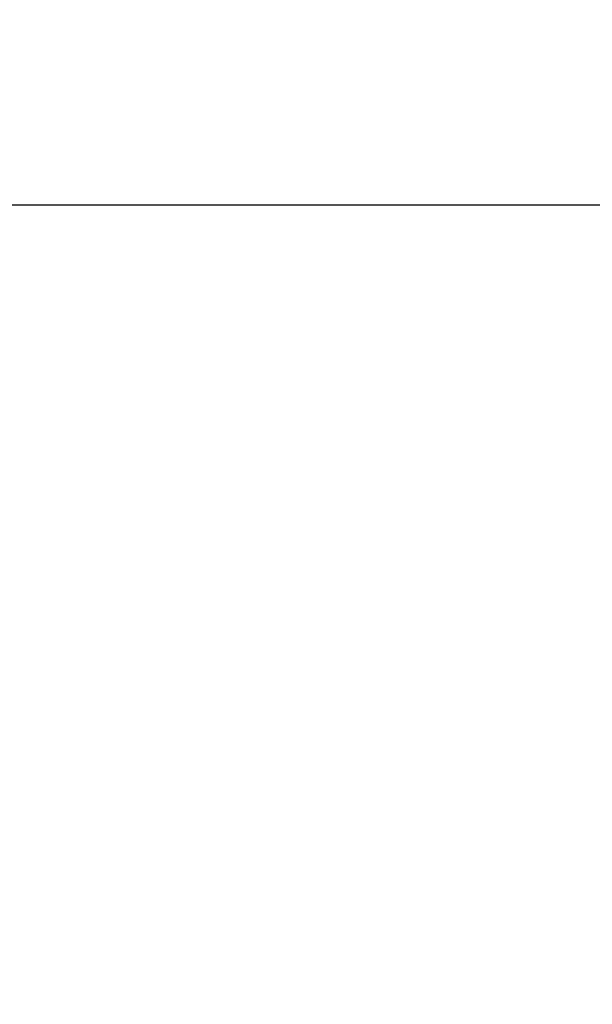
# Model space of a CAD drawing. Header units: millimetres. Extents: x -88 to 25, y -106 to 71.
# Tile 83 of 145: x 0.0151 to 0.0316, y -0.023 to 0.0053. Entities that reach past the tile are written whole.
import ezdxf

# ---------------------------------------------------------------- set-up
doc = ezdxf.new("R2010")
doc.units = ezdxf.units.MM
doc.layers.add('P-SANR-FIXT', color=6, linetype='Continuous', lineweight=30)

msp = doc.modelspace()

# ---------------------------------------------------------------- linework, layer by layer
at = {"color": 94, "lineweight": 30}
msp.add_line((10.05, 0), (-10.05, 0), dxfattribs=at)

# ---------------------------------------------------------------- meshes
at = {"layer": 'P-SANR-FIXT', "lineweight": 40}
mesh = msp.add_polyface(dxfattribs=at)
corners = [(-20.999999, 0, 2), (-20.284443, 5.4352, 2), (-18.186533, 10.5, 2), (-14.849242, 14.849242, 2), (-10.5, 18.186533, 2), (-5.4352, 20.284443, 2), (0, 20.999999, 2), (5.4352, 20.284443, 2), (10.5, 18.186533, 2), (14.849242, 14.849242, 2), (18.186533, 10.5, 2), (20.284443, 5.4352, 2), (20.999999, 0, 2), (20.999999, 0), (20.284443, 5.4352), (18.186533, 10.5), (14.849242, 14.849242), (10.5, 18.186533), (5.4352, 20.284443), (0, 20.999999), (-5.4352, 20.284443), (-10.5, 18.186533), (-14.849242, 14.849242), (-18.186533, 10.5), (-20.284443, 5.4352), (-20.999999, 0)]
mesh.append_faces([[corners[k] for k in face] for face in [(13, 14, 11, 12), (0, 1, 24, 25)]], dxfattribs={"vtx1": -1})
mesh.append_faces([[corners[k] for k in face] for face in [(14, 15, 10, 11), (16, 17, 8, 9), (15, 16, 9, 10), (17, 18, 7, 8), (6, 7, 18, 19), (19, 20, 5, 6), (20, 21, 4, 5), (22, 23, 2, 3), (21, 22, 3, 4), (23, 24, 1, 2)]], dxfattribs={"vtx1": -1, "vtx3": -1})
mesh = msp.add_polyface(dxfattribs=at)
corners = [(20.999999, 0, 2), (20.284443, -5.4352, 2), (18.186533, -10.5, 2), (14.849242, -14.849242, 2), (10.5, -18.186533, 2), (5.4352, -20.284443, 2), (0, -20.999999, 2), (-5.4352, -20.284443, 2), (-10.5, -18.186533, 2), (-14.849242, -14.849242, 2), (-18.186533, -10.5, 2), (-20.284443, -5.4352, 2), (-20.999999, 0, 2), (-20.999999, 0), (-20.284443, -5.4352), (-18.186533, -10.5), (-14.849242, -14.849242), (-10.5, -18.186533), (-5.4352, -20.284443), (0, -20.999999), (5.4352, -20.284443), (10.5, -18.186533), (14.849242, -14.849242), (18.186533, -10.5), (20.284443, -5.4352), (20.999999, 0)]
mesh.append_faces([[corners[k] for k in face] for face in [(13, 14, 11, 12), (0, 1, 24, 25)]], dxfattribs={"vtx1": -1})
mesh.append_faces([[corners[k] for k in face] for face in [(14, 15, 10, 11), (16, 17, 8, 9), (15, 16, 9, 10), (17, 18, 7, 8), (6, 7, 18, 19), (19, 20, 5, 6), (20, 21, 4, 5), (22, 23, 2, 3), (21, 22, 3, 4), (23, 24, 1, 2)]], dxfattribs={"vtx1": -1, "vtx3": -1})

doc.saveas('drawing.dxf')
